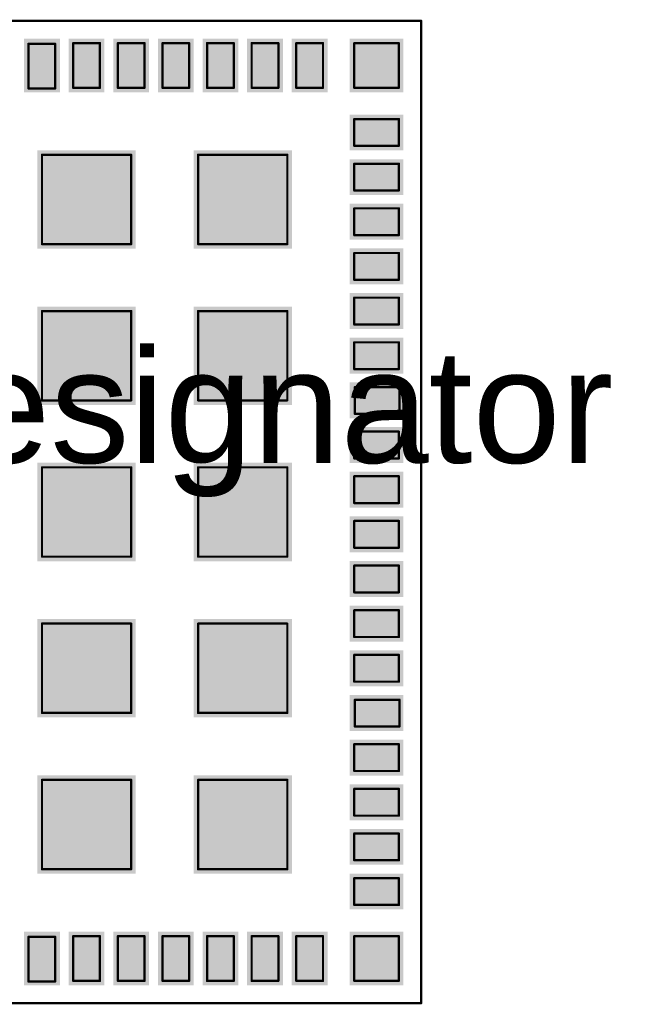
# Model space of a CAD drawing. Header units: inches. Extents: x -0.217 to 0.318, y -0.217 to 0.217.
# Tile 3 of 3: x 0.039 to 0.318, y -0.217 to 0.217. Entities that reach past the tile are written whole.
import ezdxf

# ---------------------------------------------------------------- set-up
doc = ezdxf.new("R2010")
doc.units = ezdxf.units.IN
doc.header["$MEASUREMENT"] = 0
for name, color, linetype in [('Top Assembly', 56, 'Continuous'), ('Top Layer', 1, 'Continuous'), ('Top Paste', 8, 'Continuous'), ('Top Solder', 216, 'Continuous')]:
    doc.layers.add(name, color=color, linetype=linetype)
doc.styles.add('Arial', font='txt', dxfattribs={"height": 0.2})

msp = doc.modelspace()

# ---------------------------------------------------------------- hatches: boundary and pattern name
at = {"layer": 'Top Layer'}
for points in [[(0.04331, 0.20669), (0.05512, 0.20669), (0.05512, 0.18701), (0.04331, 0.18701)], [(0.06299, 0.20669), (0.0748, 0.20669), (0.0748, 0.18701), (0.06299, 0.18701)], [(0.08268, 0.20669), (0.09449, 0.20669), (0.09449, 0.18701), (0.08268, 0.18701)], [(0.10236, 0.20669), (0.11417, 0.20669), (0.11417, 0.18701), (0.10236, 0.18701)], [(0.12205, 0.20669), (0.13386, 0.20669), (0.13386, 0.18701), (0.12205, 0.18701)], [(0.14173, 0.20669), (0.15354, 0.20669), (0.15354, 0.18701), (0.14173, 0.18701)], [(0.16142, 0.20669), (0.17323, 0.20669), (0.17323, 0.18701), (0.16142, 0.18701)], [(0.20669, 0.18701), (0.18701, 0.18701), (0.18701, 0.20669), (0.20669, 0.20669)], [(0.20669, 0.17323), (0.20669, 0.16142), (0.18701, 0.16142), (0.18701, 0.17323)], [(0.04921, 0.11811), (0.04921, 0.15748), (0.08858, 0.15748), (0.08858, 0.11811)], [(0.11811, 0.11811), (0.11811, 0.15748), (0.15748, 0.15748), (0.15748, 0.11811)], [(0.20669, 0.15354), (0.20669, 0.14173), (0.18701, 0.14173), (0.18701, 0.15354)], [(0.20669, 0.13386), (0.20669, 0.12205), (0.18701, 0.12205), (0.18701, 0.13386)], [(0.20669, 0.11417), (0.20669, 0.10236), (0.18701, 0.10236), (0.18701, 0.11417)], [(0.20669, 0.09449), (0.20669, 0.08268), (0.18701, 0.08268), (0.18701, 0.09449)], [(0.04921, 0.04921), (0.04921, 0.08858), (0.08858, 0.08858), (0.08858, 0.04921)], [(0.11811, 0.04921), (0.11811, 0.08858), (0.15748, 0.08858), (0.15748, 0.04921)], [(0.20669, 0.0748), (0.20669, 0.06299), (0.18701, 0.06299), (0.18701, 0.0748)], [(0.20669, 0.05512), (0.20669, 0.04331), (0.18701, 0.04331), (0.18701, 0.05512)], [(0.20669, 0.03543), (0.20669, 0.02362), (0.18701, 0.02362), (0.18701, 0.03543)], [(0.04921, -0.01969), (0.04921, 0.01969), (0.08858, 0.01969), (0.08858, -0.01969)], [(0.11811, -0.01969), (0.11811, 0.01969), (0.15748, 0.01969), (0.15748, -0.01969)], [(0.20669, 0.01575), (0.20669, 0.00394), (0.18701, 0.00394), (0.18701, 0.01575)], [(0.20669, -0.00394), (0.20669, -0.01575), (0.18701, -0.01575), (0.18701, -0.00394)], [(0.20669, -0.02362), (0.20669, -0.03543), (0.18701, -0.03543), (0.18701, -0.02362)], [(0.20669, -0.04331), (0.20669, -0.05512), (0.18701, -0.05512), (0.18701, -0.04331)], [(0.04921, -0.08858), (0.04921, -0.04921), (0.08858, -0.04921), (0.08858, -0.08858)], [(0.11811, -0.08858), (0.11811, -0.04921), (0.15748, -0.04921), (0.15748, -0.08858)], [(0.20669, -0.06299), (0.20669, -0.0748), (0.18701, -0.0748), (0.18701, -0.06299)], [(0.20669, -0.08268), (0.20669, -0.09449), (0.18701, -0.09449), (0.18701, -0.08268)], [(0.20669, -0.10236), (0.20669, -0.11417), (0.18701, -0.11417), (0.18701, -0.10236)], [(0.04921, -0.15748), (0.04921, -0.11811), (0.08858, -0.11811), (0.08858, -0.15748)], [(0.11811, -0.15748), (0.11811, -0.11811), (0.15748, -0.11811), (0.15748, -0.15748)], [(0.20669, -0.12205), (0.20669, -0.13386), (0.18701, -0.13386), (0.18701, -0.12205)], [(0.20669, -0.14173), (0.20669, -0.15354), (0.18701, -0.15354), (0.18701, -0.14173)], [(0.20669, -0.16142), (0.20669, -0.17323), (0.18701, -0.17323), (0.18701, -0.16142)], [(0.05512, -0.20669), (0.04331, -0.20669), (0.04331, -0.18701), (0.05512, -0.18701)], [(0.0748, -0.20669), (0.06299, -0.20669), (0.06299, -0.18701), (0.0748, -0.18701)], [(0.09449, -0.20669), (0.08268, -0.20669), (0.08268, -0.18701), (0.09449, -0.18701)], [(0.11417, -0.20669), (0.10236, -0.20669), (0.10236, -0.18701), (0.11417, -0.18701)], [(0.13386, -0.20669), (0.12205, -0.20669), (0.12205, -0.18701), (0.13386, -0.18701)], [(0.15354, -0.20669), (0.14173, -0.20669), (0.14173, -0.18701), (0.15354, -0.18701)], [(0.16142, -0.18701), (0.17323, -0.18701), (0.17323, -0.20669), (0.16142, -0.20669)], [(0.20669, -0.20669), (0.18701, -0.20669), (0.18701, -0.18701), (0.20669, -0.18701)]]:
    msp.add_hatch(color=1, dxfattribs=at).paths.add_polyline_path(points)
at = {"layer": 'Top Paste'}
for points in [[(0.04331, 0.20669), (0.05512, 0.20669), (0.05512, 0.18701), (0.04331, 0.18701)], [(0.06299, 0.20669), (0.0748, 0.20669), (0.0748, 0.18701), (0.06299, 0.18701)], [(0.08268, 0.20669), (0.09449, 0.20669), (0.09449, 0.18701), (0.08268, 0.18701)], [(0.10236, 0.20669), (0.11417, 0.20669), (0.11417, 0.18701), (0.10236, 0.18701)], [(0.12205, 0.20669), (0.13386, 0.20669), (0.13386, 0.18701), (0.12205, 0.18701)], [(0.14173, 0.20669), (0.15354, 0.20669), (0.15354, 0.18701), (0.14173, 0.18701)], [(0.16142, 0.20669), (0.17323, 0.20669), (0.17323, 0.18701), (0.16142, 0.18701)], [(0.20669, 0.18701), (0.18701, 0.18701), (0.18701, 0.20669), (0.20669, 0.20669)], [(0.20669, 0.17323), (0.20669, 0.16142), (0.18701, 0.16142), (0.18701, 0.17323)], [(0.04921, 0.11811), (0.04921, 0.15748), (0.08858, 0.15748), (0.08858, 0.11811)], [(0.11811, 0.11811), (0.11811, 0.15748), (0.15748, 0.15748), (0.15748, 0.11811)], [(0.20669, 0.15354), (0.20669, 0.14173), (0.18701, 0.14173), (0.18701, 0.15354)], [(0.20669, 0.13386), (0.20669, 0.12205), (0.18701, 0.12205), (0.18701, 0.13386)], [(0.20669, 0.11417), (0.20669, 0.10236), (0.18701, 0.10236), (0.18701, 0.11417)], [(0.20669, 0.09449), (0.20669, 0.08268), (0.18701, 0.08268), (0.18701, 0.09449)], [(0.04921, 0.04921), (0.04921, 0.08858), (0.08858, 0.08858), (0.08858, 0.04921)], [(0.11811, 0.04921), (0.11811, 0.08858), (0.15748, 0.08858), (0.15748, 0.04921)], [(0.20669, 0.0748), (0.20669, 0.06299), (0.18701, 0.06299), (0.18701, 0.0748)], [(0.20669, 0.05512), (0.20669, 0.04331), (0.18701, 0.04331), (0.18701, 0.05512)], [(0.20669, 0.03543), (0.20669, 0.02362), (0.18701, 0.02362), (0.18701, 0.03543)], [(0.04921, -0.01969), (0.04921, 0.01969), (0.08858, 0.01969), (0.08858, -0.01969)], [(0.11811, -0.01969), (0.11811, 0.01969), (0.15748, 0.01969), (0.15748, -0.01969)], [(0.20669, 0.01575), (0.20669, 0.00394), (0.18701, 0.00394), (0.18701, 0.01575)], [(0.20669, -0.00394), (0.20669, -0.01575), (0.18701, -0.01575), (0.18701, -0.00394)], [(0.20669, -0.02362), (0.20669, -0.03543), (0.18701, -0.03543), (0.18701, -0.02362)], [(0.20669, -0.04331), (0.20669, -0.05512), (0.18701, -0.05512), (0.18701, -0.04331)], [(0.04921, -0.08858), (0.04921, -0.04921), (0.08858, -0.04921), (0.08858, -0.08858)], [(0.11811, -0.08858), (0.11811, -0.04921), (0.15748, -0.04921), (0.15748, -0.08858)], [(0.20669, -0.06299), (0.20669, -0.0748), (0.18701, -0.0748), (0.18701, -0.06299)], [(0.20669, -0.08268), (0.20669, -0.09449), (0.18701, -0.09449), (0.18701, -0.08268)], [(0.20669, -0.10236), (0.20669, -0.11417), (0.18701, -0.11417), (0.18701, -0.10236)], [(0.04921, -0.15748), (0.04921, -0.11811), (0.08858, -0.11811), (0.08858, -0.15748)], [(0.11811, -0.15748), (0.11811, -0.11811), (0.15748, -0.11811), (0.15748, -0.15748)], [(0.20669, -0.12205), (0.20669, -0.13386), (0.18701, -0.13386), (0.18701, -0.12205)], [(0.20669, -0.14173), (0.20669, -0.15354), (0.18701, -0.15354), (0.18701, -0.14173)], [(0.20669, -0.16142), (0.20669, -0.17323), (0.18701, -0.17323), (0.18701, -0.16142)], [(0.05512, -0.20669), (0.04331, -0.20669), (0.04331, -0.18701), (0.05512, -0.18701)], [(0.0748, -0.20669), (0.06299, -0.20669), (0.06299, -0.18701), (0.0748, -0.18701)], [(0.09449, -0.20669), (0.08268, -0.20669), (0.08268, -0.18701), (0.09449, -0.18701)], [(0.11417, -0.20669), (0.10236, -0.20669), (0.10236, -0.18701), (0.11417, -0.18701)], [(0.13386, -0.20669), (0.12205, -0.20669), (0.12205, -0.18701), (0.13386, -0.18701)], [(0.15354, -0.20669), (0.14173, -0.20669), (0.14173, -0.18701), (0.15354, -0.18701)], [(0.16142, -0.18701), (0.17323, -0.18701), (0.17323, -0.20669), (0.16142, -0.20669)], [(0.20669, -0.20669), (0.18701, -0.20669), (0.18701, -0.18701), (0.20669, -0.18701)]]:
    msp.add_hatch(color=8, dxfattribs=at).paths.add_polyline_path(points)
at = {"layer": 'Top Solder'}
for points in [[(0.04131, 0.20869), (0.05712, 0.20869), (0.05712, 0.18501), (0.04131, 0.18501)], [(0.06099, 0.20869), (0.0768, 0.20869), (0.0768, 0.18501), (0.06099, 0.18501)], [(0.08068, 0.20869), (0.09649, 0.20869), (0.09649, 0.18501), (0.08068, 0.18501)], [(0.10036, 0.20869), (0.11617, 0.20869), (0.11617, 0.18501), (0.10036, 0.18501)], [(0.12005, 0.20869), (0.13586, 0.20869), (0.13586, 0.18501), (0.12005, 0.18501)], [(0.13973, 0.20869), (0.15554, 0.20869), (0.15554, 0.18501), (0.13973, 0.18501)], [(0.15942, 0.20869), (0.17523, 0.20869), (0.17523, 0.18501), (0.15942, 0.18501)], [(0.20869, 0.18501), (0.18501, 0.18501), (0.18501, 0.20869), (0.20869, 0.20869)], [(0.20869, 0.17523), (0.20869, 0.15942), (0.18501, 0.15942), (0.18501, 0.17523)], [(0.04721, 0.11611), (0.04721, 0.15948), (0.09058, 0.15948), (0.09058, 0.11611)], [(0.11611, 0.11611), (0.11611, 0.15948), (0.15948, 0.15948), (0.15948, 0.11611)], [(0.20869, 0.15554), (0.20869, 0.13973), (0.18501, 0.13973), (0.18501, 0.15554)], [(0.20869, 0.13586), (0.20869, 0.12005), (0.18501, 0.12005), (0.18501, 0.13586)], [(0.20869, 0.11617), (0.20869, 0.10036), (0.18501, 0.10036), (0.18501, 0.11617)], [(0.20869, 0.09649), (0.20869, 0.08068), (0.18501, 0.08068), (0.18501, 0.09649)], [(0.04721, 0.04721), (0.04721, 0.09058), (0.09058, 0.09058), (0.09058, 0.04721)], [(0.11611, 0.04721), (0.11611, 0.09058), (0.15948, 0.09058), (0.15948, 0.04721)], [(0.20869, 0.0768), (0.20869, 0.06099), (0.18501, 0.06099), (0.18501, 0.0768)], [(0.20869, 0.05712), (0.20869, 0.04131), (0.18501, 0.04131), (0.18501, 0.05712)], [(0.20869, 0.03743), (0.20869, 0.02162), (0.18501, 0.02162), (0.18501, 0.03743)], [(0.04721, -0.02169), (0.04721, 0.02169), (0.09058, 0.02169), (0.09058, -0.02169)], [(0.11611, -0.02169), (0.11611, 0.02169), (0.15948, 0.02169), (0.15948, -0.02169)], [(0.20869, 0.01775), (0.20869, 0.00194), (0.18501, 0.00194), (0.18501, 0.01775)], [(0.20869, -0.00194), (0.20869, -0.01775), (0.18501, -0.01775), (0.18501, -0.00194)], [(0.20869, -0.02162), (0.20869, -0.03743), (0.18501, -0.03743), (0.18501, -0.02162)], [(0.20869, -0.04131), (0.20869, -0.05712), (0.18501, -0.05712), (0.18501, -0.04131)], [(0.04721, -0.09058), (0.04721, -0.04721), (0.09058, -0.04721), (0.09058, -0.09058)], [(0.11611, -0.09058), (0.11611, -0.04721), (0.15948, -0.04721), (0.15948, -0.09058)], [(0.20869, -0.06099), (0.20869, -0.0768), (0.18501, -0.0768), (0.18501, -0.06099)], [(0.20869, -0.08068), (0.20869, -0.09649), (0.18501, -0.09649), (0.18501, -0.08068)], [(0.20869, -0.10036), (0.20869, -0.11617), (0.18501, -0.11617), (0.18501, -0.10036)], [(0.04721, -0.15948), (0.04721, -0.11611), (0.09058, -0.11611), (0.09058, -0.15948)], [(0.11611, -0.15948), (0.11611, -0.11611), (0.15948, -0.11611), (0.15948, -0.15948)], [(0.20869, -0.12005), (0.20869, -0.13586), (0.18501, -0.13586), (0.18501, -0.12005)], [(0.20869, -0.13973), (0.20869, -0.15554), (0.18501, -0.15554), (0.18501, -0.13973)], [(0.20869, -0.15942), (0.20869, -0.17523), (0.18501, -0.17523), (0.18501, -0.15942)], [(0.05712, -0.20869), (0.04131, -0.20869), (0.04131, -0.18501), (0.05712, -0.18501)], [(0.0768, -0.20869), (0.06099, -0.20869), (0.06099, -0.18501), (0.0768, -0.18501)], [(0.09649, -0.20869), (0.08068, -0.20869), (0.08068, -0.18501), (0.09649, -0.18501)], [(0.11617, -0.20869), (0.10036, -0.20869), (0.10036, -0.18501), (0.11617, -0.18501)], [(0.13586, -0.20869), (0.12005, -0.20869), (0.12005, -0.18501), (0.13586, -0.18501)], [(0.15554, -0.20869), (0.13973, -0.20869), (0.13973, -0.18501), (0.15554, -0.18501)], [(0.15942, -0.18501), (0.17523, -0.18501), (0.17523, -0.20869), (0.15942, -0.20869)], [(0.20869, -0.20869), (0.18501, -0.20869), (0.18501, -0.18501), (0.20869, -0.18501)]]:
    msp.add_hatch(color=216, dxfattribs=at).paths.add_polyline_path(points)

# ---------------------------------------------------------------- linework, layer by layer
at = {"layer": 'Top Assembly', "const_width": 0.001}
for points in [[(-0.21654, 0.21654), (0.21654, 0.21654)], [(0.21654, -0.21654), (0.21654, 0.21654)], [(0.04322, 0.2064), (0.05503, 0.2064)], [(0.04322, 0.18672), (0.04322, 0.2064)], [(0.05503, 0.18672), (0.05503, 0.2064)], [(0.06299, 0.20669), (0.0748, 0.20669)], [(0.06299, 0.18701), (0.06299, 0.20669)], [(0.0748, 0.18701), (0.0748, 0.20669)], [(0.08268, 0.20669), (0.09449, 0.20669)], [(0.08268, 0.18701), (0.08268, 0.20669)], [(0.09449, 0.18701), (0.09449, 0.20669)], [(0.10236, 0.20669), (0.11417, 0.20669)], [(0.10236, 0.18701), (0.10236, 0.20669)], [(0.11417, 0.18701), (0.11417, 0.20669)], [(0.12205, 0.20669), (0.13386, 0.20669)], [(0.12205, 0.18701), (0.12205, 0.20669)], [(0.13386, 0.18701), (0.13386, 0.20669)], [(0.14173, 0.20669), (0.15354, 0.20669)], [(0.14173, 0.18701), (0.14173, 0.20669)], [(0.15354, 0.18701), (0.15354, 0.20669)], [(0.16142, 0.20669), (0.17323, 0.20669)], [(0.16142, 0.18701), (0.16142, 0.20669)], [(0.17323, 0.18701), (0.17323, 0.20669)], [(0.18701, 0.20669), (0.20669, 0.20669)], [(0.18701, 0.18701), (0.18701, 0.20669)], [(0.20669, 0.18701), (0.20669, 0.20669)], [(0.04322, 0.18672), (0.05503, 0.18672)], [(0.06299, 0.18701), (0.0748, 0.18701)], [(0.08268, 0.18701), (0.09449, 0.18701)], [(0.10236, 0.18701), (0.11417, 0.18701)], [(0.12205, 0.18701), (0.13386, 0.18701)], [(0.14173, 0.18701), (0.15354, 0.18701)], [(0.16142, 0.18701), (0.17323, 0.18701)], [(0.18701, 0.18701), (0.20669, 0.18701)], [(0.18701, 0.17323), (0.20669, 0.17323)], [(0.18701, 0.16142), (0.18701, 0.17323)], [(0.20669, 0.16142), (0.20669, 0.17323)], [(0.18701, 0.16142), (0.20669, 0.16142)], [(0.04921, 0.15748), (0.08858, 0.15748)], [(0.04921, 0.11811), (0.04921, 0.15748)], [(0.08858, 0.11811), (0.08858, 0.15748)], [(0.11811, 0.15748), (0.15748, 0.15748)], [(0.11811, 0.11811), (0.11811, 0.15748)], [(0.15748, 0.11811), (0.15748, 0.15748)], [(0.18701, 0.15354), (0.20669, 0.15354)], [(0.18701, 0.14173), (0.18701, 0.15354)], [(0.20669, 0.14173), (0.20669, 0.15354)], [(0.18701, 0.14173), (0.20669, 0.14173)], [(0.18701, 0.13386), (0.20669, 0.13386)], [(0.18701, 0.12205), (0.18701, 0.13386)], [(0.20669, 0.12205), (0.20669, 0.13386)], [(0.18701, 0.12205), (0.20669, 0.12205)], [(0.04921, 0.11811), (0.08858, 0.11811)], [(0.11811, 0.11811), (0.15748, 0.11811)], [(0.18701, 0.11417), (0.20669, 0.11417)], [(0.18701, 0.10236), (0.18701, 0.11417)], [(0.20669, 0.10236), (0.20669, 0.11417)], [(0.18701, 0.10236), (0.20669, 0.10236)], [(0.18701, 0.09449), (0.20669, 0.09449)], [(0.18701, 0.08268), (0.18701, 0.09449)], [(0.20669, 0.08268), (0.20669, 0.09449)], [(0.04921, 0.08858), (0.08858, 0.08858)], [(0.04921, 0.04921), (0.04921, 0.08858)], [(0.08858, 0.04921), (0.08858, 0.08858)], [(0.11811, 0.08858), (0.15748, 0.08858)], [(0.11811, 0.04921), (0.11811, 0.08858)], [(0.15748, 0.04921), (0.15748, 0.08858)], [(0.18701, 0.08268), (0.20669, 0.08268)], [(0.18701, 0.0748), (0.20669, 0.0748)], [(0.18701, 0.06299), (0.18701, 0.0748)], [(0.20669, 0.06299), (0.20669, 0.0748)], [(0.18701, 0.06299), (0.20669, 0.06299)], [(0.1873, 0.05503), (0.20698, 0.05503)], [(0.1873, 0.04322), (0.1873, 0.05503)], [(0.20698, 0.04322), (0.20698, 0.05503)], [(0.04921, 0.04921), (0.08858, 0.04921)], [(0.11811, 0.04921), (0.15748, 0.04921)], [(0.1873, 0.04322), (0.20698, 0.04322)], [(0.18701, 0.03543), (0.20669, 0.03543)], [(0.18701, 0.02362), (0.18701, 0.03543)], [(0.20669, 0.02362), (0.20669, 0.03543)], [(0.18701, 0.02362), (0.20669, 0.02362)], [(0.04921, 0.01969), (0.08858, 0.01969)], [(0.04921, -0.01969), (0.04921, 0.01969)], [(0.08858, -0.01969), (0.08858, 0.01969)], [(0.11811, 0.01969), (0.15748, 0.01969)], [(0.11811, -0.01969), (0.11811, 0.01969)], [(0.15748, -0.01969), (0.15748, 0.01969)], [(0.18701, 0.01575), (0.20669, 0.01575)], [(0.18701, 0.00394), (0.18701, 0.01575)], [(0.20669, 0.00394), (0.20669, 0.01575)], [(0.18701, 0.00394), (0.20669, 0.00394)], [(0.18701, -0.00394), (0.20669, -0.00394)], [(0.18701, -0.01575), (0.18701, -0.00394)], [(0.20669, -0.01575), (0.20669, -0.00394)], [(0.18701, -0.01575), (0.20669, -0.01575)], [(0.04921, -0.01969), (0.08858, -0.01969)], [(0.11811, -0.01969), (0.15748, -0.01969)], [(0.18701, -0.02362), (0.20669, -0.02362)], [(0.18701, -0.03543), (0.18701, -0.02362)], [(0.20669, -0.03543), (0.20669, -0.02362)], [(0.18701, -0.03543), (0.20669, -0.03543)], [(0.18701, -0.04331), (0.20669, -0.04331)], [(0.18701, -0.05512), (0.18701, -0.04331)], [(0.20669, -0.05512), (0.20669, -0.04331)], [(0.04921, -0.04921), (0.08858, -0.04921)], [(0.04921, -0.08858), (0.04921, -0.04921)], [(0.08858, -0.08858), (0.08858, -0.04921)], [(0.11811, -0.04921), (0.15748, -0.04921)], [(0.11811, -0.08858), (0.11811, -0.04921)], [(0.15748, -0.08858), (0.15748, -0.04921)], [(0.18701, -0.05512), (0.20669, -0.05512)], [(0.18701, -0.06299), (0.20669, -0.06299)], [(0.18701, -0.0748), (0.18701, -0.06299)], [(0.20669, -0.0748), (0.20669, -0.06299)], [(0.18701, -0.0748), (0.20669, -0.0748)], [(0.1873, -0.08276), (0.20698, -0.08276)], [(0.1873, -0.09457), (0.1873, -0.08276)], [(0.20698, -0.09457), (0.20698, -0.08276)], [(0.04921, -0.08858), (0.08858, -0.08858)], [(0.11811, -0.08858), (0.15748, -0.08858)], [(0.1873, -0.09457), (0.20698, -0.09457)], [(0.18701, -0.10236), (0.20669, -0.10236)], [(0.18701, -0.11417), (0.18701, -0.10236)], [(0.20669, -0.11417), (0.20669, -0.10236)], [(0.18701, -0.11417), (0.20669, -0.11417)], [(0.04921, -0.11811), (0.08858, -0.11811)], [(0.04921, -0.15748), (0.04921, -0.11811)], [(0.08858, -0.15748), (0.08858, -0.11811)], [(0.11811, -0.11811), (0.15748, -0.11811)], [(0.11811, -0.15748), (0.11811, -0.11811)], [(0.15748, -0.15748), (0.15748, -0.11811)], [(0.18701, -0.12205), (0.20669, -0.12205)], [(0.18701, -0.13386), (0.18701, -0.12205)], [(0.20669, -0.13386), (0.20669, -0.12205)], [(0.18701, -0.13386), (0.20669, -0.13386)], [(0.18701, -0.14173), (0.20669, -0.14173)], [(0.18701, -0.15354), (0.18701, -0.14173)], [(0.20669, -0.15354), (0.20669, -0.14173)], [(0.18701, -0.15354), (0.20669, -0.15354)], [(0.04921, -0.15748), (0.08858, -0.15748)], [(0.11811, -0.15748), (0.15748, -0.15748)], [(0.18701, -0.16142), (0.20669, -0.16142)], [(0.18701, -0.17323), (0.18701, -0.16142)], [(0.20669, -0.17323), (0.20669, -0.16142)], [(0.18701, -0.17323), (0.20669, -0.17323)], [(0.06299, -0.18701), (0.0748, -0.18701)], [(0.06299, -0.20669), (0.06299, -0.18701)], [(0.0748, -0.20669), (0.0748, -0.18701)], [(0.08268, -0.18701), (0.09449, -0.18701)], [(0.08268, -0.20669), (0.08268, -0.18701)], [(0.09449, -0.20669), (0.09449, -0.18701)], [(0.10236, -0.18701), (0.11417, -0.18701)], [(0.10236, -0.20669), (0.10236, -0.18701)], [(0.11417, -0.20669), (0.11417, -0.18701)], [(0.12205, -0.18701), (0.13386, -0.18701)], [(0.12205, -0.20669), (0.12205, -0.18701)], [(0.13386, -0.20669), (0.13386, -0.18701)], [(0.14173, -0.18701), (0.15354, -0.18701)], [(0.14173, -0.20669), (0.14173, -0.18701)], [(0.15354, -0.20669), (0.15354, -0.18701)], [(0.16142, -0.18701), (0.17323, -0.18701)], [(0.16142, -0.20669), (0.16142, -0.18701)], [(0.17323, -0.20669), (0.17323, -0.18701)], [(0.18701, -0.18701), (0.20669, -0.18701)], [(0.18701, -0.20669), (0.18701, -0.18701)], [(0.20669, -0.20669), (0.20669, -0.18701)], [(0.04322, -0.1873), (0.05503, -0.1873)], [(0.04322, -0.20698), (0.04322, -0.1873)], [(0.05503, -0.20698), (0.05503, -0.1873)], [(0.04322, -0.20698), (0.05503, -0.20698)], [(0.06299, -0.20669), (0.0748, -0.20669)], [(0.08268, -0.20669), (0.09449, -0.20669)], [(0.10236, -0.20669), (0.11417, -0.20669)], [(0.12205, -0.20669), (0.13386, -0.20669)], [(0.14173, -0.20669), (0.15354, -0.20669)], [(0.16142, -0.20669), (0.17323, -0.20669)], [(0.18701, -0.20669), (0.20669, -0.20669)], [(-0.21654, -0.21654), (0.21654, -0.21654)]]:
    msp.add_lwpolyline(points, dxfattribs=at)
at = {"layer": 'Top Assembly', "const_width": 0.0005}
for points in [[(0.21629, 0.21654, 1), (0.21679, 0.21654, 1)], [(0.21629, 0.21654, 1), (0.21679, 0.21654, 1)], [(0.04297, 0.2064, 1), (0.04347, 0.2064, 1)], [(0.04297, 0.2064, 1), (0.04347, 0.2064, 1)], [(0.05478, 0.2064, 1), (0.05528, 0.2064, 1)], [(0.05478, 0.2064, 1), (0.05528, 0.2064, 1)], [(0.06274, 0.20669, 1), (0.06324, 0.20669, 1)], [(0.06274, 0.20669, 1), (0.06324, 0.20669, 1)], [(0.07455, 0.20669, 1), (0.07505, 0.20669, 1)], [(0.07455, 0.20669, 1), (0.07505, 0.20669, 1)], [(0.08243, 0.20669, 1), (0.08293, 0.20669, 1)], [(0.08243, 0.20669, 1), (0.08293, 0.20669, 1)], [(0.09424, 0.20669, 1), (0.09474, 0.20669, 1)], [(0.09424, 0.20669, 1), (0.09474, 0.20669, 1)], [(0.10211, 0.20669, 1), (0.10261, 0.20669, 1)], [(0.10211, 0.20669, 1), (0.10261, 0.20669, 1)], [(0.11392, 0.20669, 1), (0.11442, 0.20669, 1)], [(0.11392, 0.20669, 1), (0.11442, 0.20669, 1)], [(0.1218, 0.20669, 1), (0.1223, 0.20669, 1)], [(0.1218, 0.20669, 1), (0.1223, 0.20669, 1)], [(0.13361, 0.20669, 1), (0.13411, 0.20669, 1)], [(0.13361, 0.20669, 1), (0.13411, 0.20669, 1)], [(0.14148, 0.20669, 1), (0.14198, 0.20669, 1)], [(0.14148, 0.20669, 1), (0.14198, 0.20669, 1)], [(0.15329, 0.20669, 1), (0.15379, 0.20669, 1)], [(0.15329, 0.20669, 1), (0.15379, 0.20669, 1)], [(0.16117, 0.20669, 1), (0.16167, 0.20669, 1)], [(0.16117, 0.20669, 1), (0.16167, 0.20669, 1)], [(0.17298, 0.20669, 1), (0.17348, 0.20669, 1)], [(0.17298, 0.20669, 1), (0.17348, 0.20669, 1)], [(0.18676, 0.20669, 1), (0.18726, 0.20669, 1)], [(0.18676, 0.20669, 1), (0.18726, 0.20669, 1)], [(0.20644, 0.20669, 1), (0.20694, 0.20669, 1)], [(0.20644, 0.20669, 1), (0.20694, 0.20669, 1)], [(0.04297, 0.18672, 1), (0.04347, 0.18672, 1)], [(0.04297, 0.18672, 1), (0.04347, 0.18672, 1)], [(0.05478, 0.18672, 1), (0.05528, 0.18672, 1)], [(0.05478, 0.18672, 1), (0.05528, 0.18672, 1)], [(0.06274, 0.18701, 1), (0.06324, 0.18701, 1)], [(0.06274, 0.18701, 1), (0.06324, 0.18701, 1)], [(0.07455, 0.18701, 1), (0.07505, 0.18701, 1)], [(0.07455, 0.18701, 1), (0.07505, 0.18701, 1)], [(0.08243, 0.18701, 1), (0.08293, 0.18701, 1)], [(0.08243, 0.18701, 1), (0.08293, 0.18701, 1)], [(0.09424, 0.18701, 1), (0.09474, 0.18701, 1)], [(0.09424, 0.18701, 1), (0.09474, 0.18701, 1)], [(0.10211, 0.18701, 1), (0.10261, 0.18701, 1)], [(0.10211, 0.18701, 1), (0.10261, 0.18701, 1)], [(0.11392, 0.18701, 1), (0.11442, 0.18701, 1)], [(0.11392, 0.18701, 1), (0.11442, 0.18701, 1)], [(0.1218, 0.18701, 1), (0.1223, 0.18701, 1)], [(0.1218, 0.18701, 1), (0.1223, 0.18701, 1)], [(0.13361, 0.18701, 1), (0.13411, 0.18701, 1)], [(0.13361, 0.18701, 1), (0.13411, 0.18701, 1)], [(0.14148, 0.18701, 1), (0.14198, 0.18701, 1)], [(0.14148, 0.18701, 1), (0.14198, 0.18701, 1)], [(0.15329, 0.18701, 1), (0.15379, 0.18701, 1)], [(0.15329, 0.18701, 1), (0.15379, 0.18701, 1)], [(0.16117, 0.18701, 1), (0.16167, 0.18701, 1)], [(0.16117, 0.18701, 1), (0.16167, 0.18701, 1)], [(0.17298, 0.18701, 1), (0.17348, 0.18701, 1)], [(0.17298, 0.18701, 1), (0.17348, 0.18701, 1)], [(0.18676, 0.18701, 1), (0.18726, 0.18701, 1)], [(0.18676, 0.18701, 1), (0.18726, 0.18701, 1)], [(0.20644, 0.18701, 1), (0.20694, 0.18701, 1)], [(0.20644, 0.18701, 1), (0.20694, 0.18701, 1)], [(0.18676, 0.17323, 1), (0.18726, 0.17323, 1)], [(0.18676, 0.17323, 1), (0.18726, 0.17323, 1)], [(0.20644, 0.17323, 1), (0.20694, 0.17323, 1)], [(0.20644, 0.17323, 1), (0.20694, 0.17323, 1)], [(0.18676, 0.16142, 1), (0.18726, 0.16142, 1)], [(0.18676, 0.16142, 1), (0.18726, 0.16142, 1)], [(0.20644, 0.16142, 1), (0.20694, 0.16142, 1)], [(0.20644, 0.16142, 1), (0.20694, 0.16142, 1)], [(0.04896, 0.15748, 1), (0.04946, 0.15748, 1)], [(0.04896, 0.15748, 1), (0.04946, 0.15748, 1)], [(0.08833, 0.15748, 1), (0.08883, 0.15748, 1)], [(0.08833, 0.15748, 1), (0.08883, 0.15748, 1)], [(0.11786, 0.15748, 1), (0.11836, 0.15748, 1)], [(0.11786, 0.15748, 1), (0.11836, 0.15748, 1)], [(0.15723, 0.15748, 1), (0.15773, 0.15748, 1)], [(0.15723, 0.15748, 1), (0.15773, 0.15748, 1)], [(0.18676, 0.15354, 1), (0.18726, 0.15354, 1)], [(0.18676, 0.15354, 1), (0.18726, 0.15354, 1)], [(0.20644, 0.15354, 1), (0.20694, 0.15354, 1)], [(0.20644, 0.15354, 1), (0.20694, 0.15354, 1)], [(0.18676, 0.14173, 1), (0.18726, 0.14173, 1)], [(0.18676, 0.14173, 1), (0.18726, 0.14173, 1)], [(0.20644, 0.14173, 1), (0.20694, 0.14173, 1)], [(0.20644, 0.14173, 1), (0.20694, 0.14173, 1)], [(0.18676, 0.13386, 1), (0.18726, 0.13386, 1)], [(0.18676, 0.13386, 1), (0.18726, 0.13386, 1)], [(0.20644, 0.13386, 1), (0.20694, 0.13386, 1)], [(0.20644, 0.13386, 1), (0.20694, 0.13386, 1)], [(0.18676, 0.12205, 1), (0.18726, 0.12205, 1)], [(0.18676, 0.12205, 1), (0.18726, 0.12205, 1)], [(0.20644, 0.12205, 1), (0.20694, 0.12205, 1)], [(0.20644, 0.12205, 1), (0.20694, 0.12205, 1)], [(0.04896, 0.11811, 1), (0.04946, 0.11811, 1)], [(0.04896, 0.11811, 1), (0.04946, 0.11811, 1)], [(0.08833, 0.11811, 1), (0.08883, 0.11811, 1)], [(0.08833, 0.11811, 1), (0.08883, 0.11811, 1)], [(0.11786, 0.11811, 1), (0.11836, 0.11811, 1)], [(0.11786, 0.11811, 1), (0.11836, 0.11811, 1)], [(0.15723, 0.11811, 1), (0.15773, 0.11811, 1)], [(0.15723, 0.11811, 1), (0.15773, 0.11811, 1)], [(0.18676, 0.11417, 1), (0.18726, 0.11417, 1)], [(0.18676, 0.11417, 1), (0.18726, 0.11417, 1)], [(0.20644, 0.11417, 1), (0.20694, 0.11417, 1)], [(0.20644, 0.11417, 1), (0.20694, 0.11417, 1)], [(0.18676, 0.10236, 1), (0.18726, 0.10236, 1)], [(0.18676, 0.10236, 1), (0.18726, 0.10236, 1)], [(0.20644, 0.10236, 1), (0.20694, 0.10236, 1)], [(0.20644, 0.10236, 1), (0.20694, 0.10236, 1)], [(0.18676, 0.09449, 1), (0.18726, 0.09449, 1)], [(0.18676, 0.09449, 1), (0.18726, 0.09449, 1)], [(0.20644, 0.09449, 1), (0.20694, 0.09449, 1)], [(0.20644, 0.09449, 1), (0.20694, 0.09449, 1)], [(0.04896, 0.08858, 1), (0.04946, 0.08858, 1)], [(0.04896, 0.08858, 1), (0.04946, 0.08858, 1)], [(0.08833, 0.08858, 1), (0.08883, 0.08858, 1)], [(0.08833, 0.08858, 1), (0.08883, 0.08858, 1)], [(0.11786, 0.08858, 1), (0.11836, 0.08858, 1)], [(0.11786, 0.08858, 1), (0.11836, 0.08858, 1)], [(0.15723, 0.08858, 1), (0.15773, 0.08858, 1)], [(0.15723, 0.08858, 1), (0.15773, 0.08858, 1)], [(0.18676, 0.08268, 1), (0.18726, 0.08268, 1)], [(0.18676, 0.08268, 1), (0.18726, 0.08268, 1)], [(0.20644, 0.08268, 1), (0.20694, 0.08268, 1)], [(0.20644, 0.08268, 1), (0.20694, 0.08268, 1)], [(0.18676, 0.0748, 1), (0.18726, 0.0748, 1)], [(0.18676, 0.0748, 1), (0.18726, 0.0748, 1)], [(0.20644, 0.0748, 1), (0.20694, 0.0748, 1)], [(0.20644, 0.0748, 1), (0.20694, 0.0748, 1)], [(0.18676, 0.06299, 1), (0.18726, 0.06299, 1)], [(0.18676, 0.06299, 1), (0.18726, 0.06299, 1)], [(0.20644, 0.06299, 1), (0.20694, 0.06299, 1)], [(0.20644, 0.06299, 1), (0.20694, 0.06299, 1)], [(0.18705, 0.05503, 1), (0.18755, 0.05503, 1)], [(0.18705, 0.05503, 1), (0.18755, 0.05503, 1)], [(0.20673, 0.05503, 1), (0.20723, 0.05503, 1)], [(0.20673, 0.05503, 1), (0.20723, 0.05503, 1)], [(0.04896, 0.04921, 1), (0.04946, 0.04921, 1)], [(0.04896, 0.04921, 1), (0.04946, 0.04921, 1)], [(0.08833, 0.04921, 1), (0.08883, 0.04921, 1)], [(0.08833, 0.04921, 1), (0.08883, 0.04921, 1)], [(0.11786, 0.04921, 1), (0.11836, 0.04921, 1)], [(0.11786, 0.04921, 1), (0.11836, 0.04921, 1)], [(0.15723, 0.04921, 1), (0.15773, 0.04921, 1)], [(0.15723, 0.04921, 1), (0.15773, 0.04921, 1)], [(0.18705, 0.04322, 1), (0.18755, 0.04322, 1)], [(0.18705, 0.04322, 1), (0.18755, 0.04322, 1)], [(0.20673, 0.04322, 1), (0.20723, 0.04322, 1)], [(0.20673, 0.04322, 1), (0.20723, 0.04322, 1)], [(0.18676, 0.03543, 1), (0.18726, 0.03543, 1)], [(0.18676, 0.03543, 1), (0.18726, 0.03543, 1)], [(0.20644, 0.03543, 1), (0.20694, 0.03543, 1)], [(0.20644, 0.03543, 1), (0.20694, 0.03543, 1)], [(0.18676, 0.02362, 1), (0.18726, 0.02362, 1)], [(0.18676, 0.02362, 1), (0.18726, 0.02362, 1)], [(0.20644, 0.02362, 1), (0.20694, 0.02362, 1)], [(0.20644, 0.02362, 1), (0.20694, 0.02362, 1)], [(0.04896, 0.01969, 1), (0.04946, 0.01969, 1)], [(0.04896, 0.01969, 1), (0.04946, 0.01969, 1)], [(0.08833, 0.01969, 1), (0.08883, 0.01969, 1)], [(0.08833, 0.01969, 1), (0.08883, 0.01969, 1)], [(0.11786, 0.01969, 1), (0.11836, 0.01969, 1)], [(0.11786, 0.01969, 1), (0.11836, 0.01969, 1)], [(0.15723, 0.01969, 1), (0.15773, 0.01969, 1)], [(0.15723, 0.01969, 1), (0.15773, 0.01969, 1)], [(0.18676, 0.01575, 1), (0.18726, 0.01575, 1)], [(0.18676, 0.01575, 1), (0.18726, 0.01575, 1)], [(0.20644, 0.01575, 1), (0.20694, 0.01575, 1)], [(0.20644, 0.01575, 1), (0.20694, 0.01575, 1)], [(0.18676, 0.00394, 1), (0.18726, 0.00394, 1)], [(0.18676, 0.00394, 1), (0.18726, 0.00394, 1)], [(0.20644, 0.00394, 1), (0.20694, 0.00394, 1)], [(0.20644, 0.00394, 1), (0.20694, 0.00394, 1)], [(0.18676, -0.00394, 1), (0.18726, -0.00394, 1)], [(0.18676, -0.00394, 1), (0.18726, -0.00394, 1)], [(0.20644, -0.00394, 1), (0.20694, -0.00394, 1)], [(0.20644, -0.00394, 1), (0.20694, -0.00394, 1)], [(0.18676, -0.01575, 1), (0.18726, -0.01575, 1)], [(0.18676, -0.01575, 1), (0.18726, -0.01575, 1)], [(0.20644, -0.01575, 1), (0.20694, -0.01575, 1)], [(0.20644, -0.01575, 1), (0.20694, -0.01575, 1)], [(0.04896, -0.01969, 1), (0.04946, -0.01969, 1)], [(0.04896, -0.01969, 1), (0.04946, -0.01969, 1)], [(0.08833, -0.01969, 1), (0.08883, -0.01969, 1)], [(0.08833, -0.01969, 1), (0.08883, -0.01969, 1)], [(0.11786, -0.01969, 1), (0.11836, -0.01969, 1)], [(0.11786, -0.01969, 1), (0.11836, -0.01969, 1)], [(0.15723, -0.01969, 1), (0.15773, -0.01969, 1)], [(0.15723, -0.01969, 1), (0.15773, -0.01969, 1)], [(0.18676, -0.02362, 1), (0.18726, -0.02362, 1)], [(0.18676, -0.02362, 1), (0.18726, -0.02362, 1)], [(0.20644, -0.02362, 1), (0.20694, -0.02362, 1)], [(0.20644, -0.02362, 1), (0.20694, -0.02362, 1)], [(0.18676, -0.03543, 1), (0.18726, -0.03543, 1)], [(0.18676, -0.03543, 1), (0.18726, -0.03543, 1)], [(0.20644, -0.03543, 1), (0.20694, -0.03543, 1)], [(0.20644, -0.03543, 1), (0.20694, -0.03543, 1)], [(0.18676, -0.04331, 1), (0.18726, -0.04331, 1)], [(0.18676, -0.04331, 1), (0.18726, -0.04331, 1)], [(0.20644, -0.04331, 1), (0.20694, -0.04331, 1)], [(0.20644, -0.04331, 1), (0.20694, -0.04331, 1)], [(0.04896, -0.04921, 1), (0.04946, -0.04921, 1)], [(0.04896, -0.04921, 1), (0.04946, -0.04921, 1)], [(0.08833, -0.04921, 1), (0.08883, -0.04921, 1)], [(0.08833, -0.04921, 1), (0.08883, -0.04921, 1)], [(0.11786, -0.04921, 1), (0.11836, -0.04921, 1)], [(0.11786, -0.04921, 1), (0.11836, -0.04921, 1)], [(0.15723, -0.04921, 1), (0.15773, -0.04921, 1)], [(0.15723, -0.04921, 1), (0.15773, -0.04921, 1)], [(0.18676, -0.05512, 1), (0.18726, -0.05512, 1)], [(0.18676, -0.05512, 1), (0.18726, -0.05512, 1)], [(0.20644, -0.05512, 1), (0.20694, -0.05512, 1)], [(0.20644, -0.05512, 1), (0.20694, -0.05512, 1)], [(0.18676, -0.06299, 1), (0.18726, -0.06299, 1)], [(0.18676, -0.06299, 1), (0.18726, -0.06299, 1)], [(0.20644, -0.06299, 1), (0.20694, -0.06299, 1)], [(0.20644, -0.06299, 1), (0.20694, -0.06299, 1)], [(0.18676, -0.0748, 1), (0.18726, -0.0748, 1)], [(0.18676, -0.0748, 1), (0.18726, -0.0748, 1)], [(0.20644, -0.0748, 1), (0.20694, -0.0748, 1)], [(0.20644, -0.0748, 1), (0.20694, -0.0748, 1)], [(0.18705, -0.08276, 1), (0.18755, -0.08276, 1)], [(0.18705, -0.08276, 1), (0.18755, -0.08276, 1)], [(0.20673, -0.08276, 1), (0.20723, -0.08276, 1)], [(0.20673, -0.08276, 1), (0.20723, -0.08276, 1)], [(0.04896, -0.08858, 1), (0.04946, -0.08858, 1)], [(0.04896, -0.08858, 1), (0.04946, -0.08858, 1)], [(0.08833, -0.08858, 1), (0.08883, -0.08858, 1)], [(0.08833, -0.08858, 1), (0.08883, -0.08858, 1)], [(0.11786, -0.08858, 1), (0.11836, -0.08858, 1)], [(0.11786, -0.08858, 1), (0.11836, -0.08858, 1)], [(0.15723, -0.08858, 1), (0.15773, -0.08858, 1)], [(0.15723, -0.08858, 1), (0.15773, -0.08858, 1)], [(0.18705, -0.09457, 1), (0.18755, -0.09457, 1)], [(0.18705, -0.09457, 1), (0.18755, -0.09457, 1)], [(0.20673, -0.09457, 1), (0.20723, -0.09457, 1)], [(0.20673, -0.09457, 1), (0.20723, -0.09457, 1)], [(0.18676, -0.10236, 1), (0.18726, -0.10236, 1)], [(0.18676, -0.10236, 1), (0.18726, -0.10236, 1)], [(0.20644, -0.10236, 1), (0.20694, -0.10236, 1)], [(0.20644, -0.10236, 1), (0.20694, -0.10236, 1)], [(0.18676, -0.11417, 1), (0.18726, -0.11417, 1)], [(0.18676, -0.11417, 1), (0.18726, -0.11417, 1)], [(0.20644, -0.11417, 1), (0.20694, -0.11417, 1)], [(0.20644, -0.11417, 1), (0.20694, -0.11417, 1)], [(0.04896, -0.11811, 1), (0.04946, -0.11811, 1)], [(0.04896, -0.11811, 1), (0.04946, -0.11811, 1)], [(0.08833, -0.11811, 1), (0.08883, -0.11811, 1)], [(0.08833, -0.11811, 1), (0.08883, -0.11811, 1)], [(0.11786, -0.11811, 1), (0.11836, -0.11811, 1)], [(0.11786, -0.11811, 1), (0.11836, -0.11811, 1)], [(0.15723, -0.11811, 1), (0.15773, -0.11811, 1)], [(0.15723, -0.11811, 1), (0.15773, -0.11811, 1)], [(0.18676, -0.12205, 1), (0.18726, -0.12205, 1)], [(0.18676, -0.12205, 1), (0.18726, -0.12205, 1)], [(0.20644, -0.12205, 1), (0.20694, -0.12205, 1)], [(0.20644, -0.12205, 1), (0.20694, -0.12205, 1)], [(0.18676, -0.13386, 1), (0.18726, -0.13386, 1)], [(0.18676, -0.13386, 1), (0.18726, -0.13386, 1)], [(0.20644, -0.13386, 1), (0.20694, -0.13386, 1)], [(0.20644, -0.13386, 1), (0.20694, -0.13386, 1)], [(0.18676, -0.14173, 1), (0.18726, -0.14173, 1)], [(0.18676, -0.14173, 1), (0.18726, -0.14173, 1)], [(0.20644, -0.14173, 1), (0.20694, -0.14173, 1)], [(0.20644, -0.14173, 1), (0.20694, -0.14173, 1)], [(0.18676, -0.15354, 1), (0.18726, -0.15354, 1)], [(0.18676, -0.15354, 1), (0.18726, -0.15354, 1)], [(0.20644, -0.15354, 1), (0.20694, -0.15354, 1)], [(0.20644, -0.15354, 1), (0.20694, -0.15354, 1)], [(0.04896, -0.15748, 1), (0.04946, -0.15748, 1)], [(0.04896, -0.15748, 1), (0.04946, -0.15748, 1)], [(0.08833, -0.15748, 1), (0.08883, -0.15748, 1)], [(0.08833, -0.15748, 1), (0.08883, -0.15748, 1)], [(0.11786, -0.15748, 1), (0.11836, -0.15748, 1)], [(0.11786, -0.15748, 1), (0.11836, -0.15748, 1)], [(0.15723, -0.15748, 1), (0.15773, -0.15748, 1)], [(0.15723, -0.15748, 1), (0.15773, -0.15748, 1)], [(0.18676, -0.16142, 1), (0.18726, -0.16142, 1)], [(0.18676, -0.16142, 1), (0.18726, -0.16142, 1)], [(0.20644, -0.16142, 1), (0.20694, -0.16142, 1)], [(0.20644, -0.16142, 1), (0.20694, -0.16142, 1)], [(0.18676, -0.17323, 1), (0.18726, -0.17323, 1)], [(0.18676, -0.17323, 1), (0.18726, -0.17323, 1)], [(0.20644, -0.17323, 1), (0.20694, -0.17323, 1)], [(0.20644, -0.17323, 1), (0.20694, -0.17323, 1)], [(0.06274, -0.18701, 1), (0.06324, -0.18701, 1)], [(0.06274, -0.18701, 1), (0.06324, -0.18701, 1)], [(0.07455, -0.18701, 1), (0.07505, -0.18701, 1)], [(0.07455, -0.18701, 1), (0.07505, -0.18701, 1)], [(0.08243, -0.18701, 1), (0.08293, -0.18701, 1)], [(0.08243, -0.18701, 1), (0.08293, -0.18701, 1)], [(0.09424, -0.18701, 1), (0.09474, -0.18701, 1)], [(0.09424, -0.18701, 1), (0.09474, -0.18701, 1)], [(0.10211, -0.18701, 1), (0.10261, -0.18701, 1)], [(0.10211, -0.18701, 1), (0.10261, -0.18701, 1)], [(0.11392, -0.18701, 1), (0.11442, -0.18701, 1)], [(0.11392, -0.18701, 1), (0.11442, -0.18701, 1)], [(0.1218, -0.18701, 1), (0.1223, -0.18701, 1)], [(0.1218, -0.18701, 1), (0.1223, -0.18701, 1)], [(0.13361, -0.18701, 1), (0.13411, -0.18701, 1)], [(0.13361, -0.18701, 1), (0.13411, -0.18701, 1)], [(0.14148, -0.18701, 1), (0.14198, -0.18701, 1)], [(0.14148, -0.18701, 1), (0.14198, -0.18701, 1)], [(0.15329, -0.18701, 1), (0.15379, -0.18701, 1)], [(0.15329, -0.18701, 1), (0.15379, -0.18701, 1)], [(0.16117, -0.18701, 1), (0.16167, -0.18701, 1)], [(0.16117, -0.18701, 1), (0.16167, -0.18701, 1)], [(0.17298, -0.18701, 1), (0.17348, -0.18701, 1)], [(0.17298, -0.18701, 1), (0.17348, -0.18701, 1)], [(0.18676, -0.18701, 1), (0.18726, -0.18701, 1)], [(0.18676, -0.18701, 1), (0.18726, -0.18701, 1)], [(0.20644, -0.18701, 1), (0.20694, -0.18701, 1)], [(0.20644, -0.18701, 1), (0.20694, -0.18701, 1)], [(0.04297, -0.1873, 1), (0.04347, -0.1873, 1)], [(0.04297, -0.1873, 1), (0.04347, -0.1873, 1)], [(0.05478, -0.1873, 1), (0.05528, -0.1873, 1)], [(0.05478, -0.1873, 1), (0.05528, -0.1873, 1)], [(0.04297, -0.20698, 1), (0.04347, -0.20698, 1)], [(0.04297, -0.20698, 1), (0.04347, -0.20698, 1)], [(0.05478, -0.20698, 1), (0.05528, -0.20698, 1)], [(0.05478, -0.20698, 1), (0.05528, -0.20698, 1)], [(0.06274, -0.20669, 1), (0.06324, -0.20669, 1)], [(0.06274, -0.20669, 1), (0.06324, -0.20669, 1)], [(0.07455, -0.20669, 1), (0.07505, -0.20669, 1)], [(0.07455, -0.20669, 1), (0.07505, -0.20669, 1)], [(0.08243, -0.20669, 1), (0.08293, -0.20669, 1)], [(0.08243, -0.20669, 1), (0.08293, -0.20669, 1)], [(0.09424, -0.20669, 1), (0.09474, -0.20669, 1)], [(0.09424, -0.20669, 1), (0.09474, -0.20669, 1)], [(0.10211, -0.20669, 1), (0.10261, -0.20669, 1)], [(0.10211, -0.20669, 1), (0.10261, -0.20669, 1)], [(0.11392, -0.20669, 1), (0.11442, -0.20669, 1)], [(0.11392, -0.20669, 1), (0.11442, -0.20669, 1)], [(0.1218, -0.20669, 1), (0.1223, -0.20669, 1)], [(0.1218, -0.20669, 1), (0.1223, -0.20669, 1)], [(0.13361, -0.20669, 1), (0.13411, -0.20669, 1)], [(0.13361, -0.20669, 1), (0.13411, -0.20669, 1)], [(0.14148, -0.20669, 1), (0.14198, -0.20669, 1)], [(0.14148, -0.20669, 1), (0.14198, -0.20669, 1)], [(0.15329, -0.20669, 1), (0.15379, -0.20669, 1)], [(0.15329, -0.20669, 1), (0.15379, -0.20669, 1)], [(0.16117, -0.20669, 1), (0.16167, -0.20669, 1)], [(0.16117, -0.20669, 1), (0.16167, -0.20669, 1)], [(0.17298, -0.20669, 1), (0.17348, -0.20669, 1)], [(0.17298, -0.20669, 1), (0.17348, -0.20669, 1)], [(0.18676, -0.20669, 1), (0.18726, -0.20669, 1)], [(0.18676, -0.20669, 1), (0.18726, -0.20669, 1)], [(0.20644, -0.20669, 1), (0.20694, -0.20669, 1)], [(0.20644, -0.20669, 1), (0.20694, -0.20669, 1)], [(0.21629, -0.21654, 1), (0.21679, -0.21654, 1)], [(0.21629, -0.21654, 1), (0.21679, -0.21654, 1)]]:
    msp.add_lwpolyline(points, format="xyb", close=True, dxfattribs=at)

# ---------------------------------------------------------------- texts
at = {"layer": 'Top Assembly', "style": 'Arial'}
msp.add_text('.designator', height=0.05, dxfattribs=at).set_placement((-0.04421, 0.02166))

doc.saveas('drawing.dxf')
